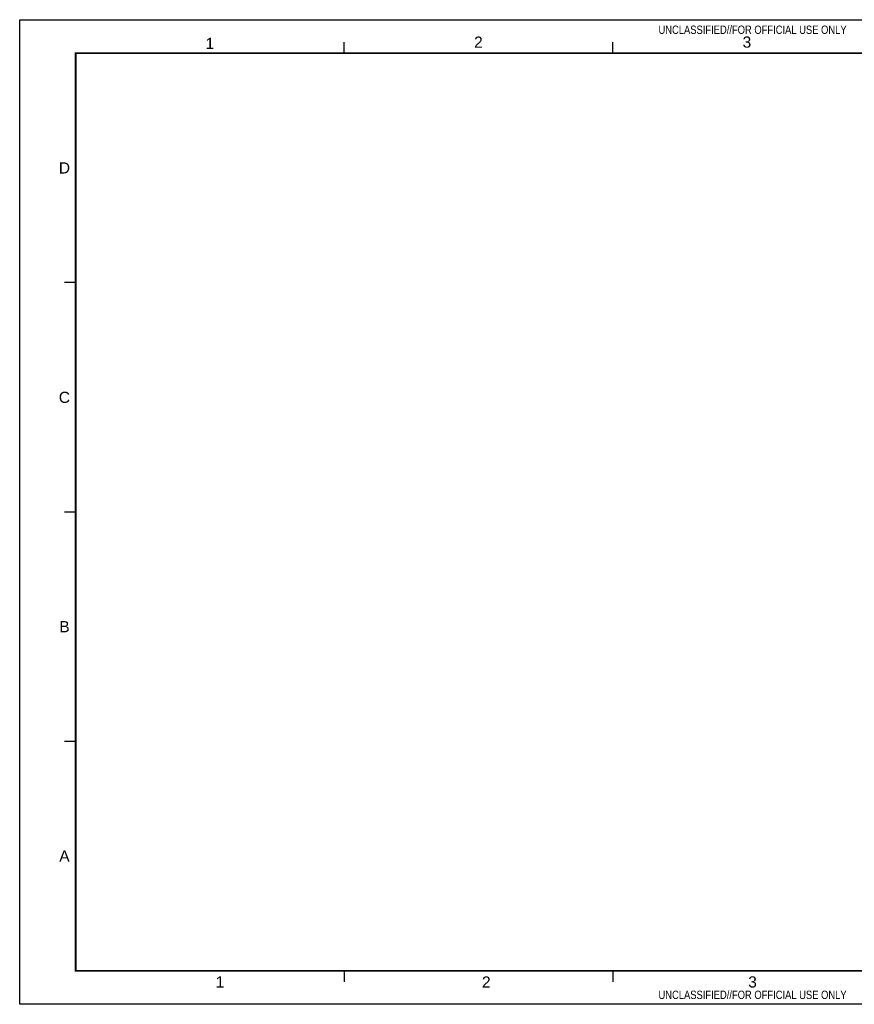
# Model space of a CAD drawing. Header units: inches. Extents: x 0 to 34.1, y 0 to 22.
# Tile 1 of 4: x 0 to 18.6, y 0 to 22. Entities that reach past the tile are written whole.
import ezdxf
from ezdxf.enums import TextEntityAlignment as Align

# ---------------------------------------------------------------- set-up
doc = ezdxf.new("R2010")
doc.units = ezdxf.units.IN
doc.header["$MEASUREMENT"] = 0
doc.layers.add('G-ANNO-SEC-FOUO', color=1, linetype='Continuous', lineweight=0)
doc.layers.add('G-ANNO-TTLB', color=7, linetype='Continuous')
doc.layers.add('G-ANNO-TTLB-NPLT', color=2, linetype='Continuous', plot=False)
doc.styles.add('Text', font='arial.ttf', dxfattribs={"width": 0.8})

# ---------------------------------------------------------------- blocks, each defined once
blk = doc.blocks.new('NFM_SHEET_BORDER')
at = {"layer": 'Defpoints'}
blk.add_point((0, 0), dxfattribs=at)
at = {"layer": 'G-ANNO-TTLB', "color": 173}
for p, q in [((7.25, 21.25), (7.25, 21.499)), ((13.25, 21.25), (13.25, 21.499)), ((1.25, 16.125), (1, 16.125)), ((1.25, 11), (1, 11)), ((1.25, 5.875), (1, 5.875)), ((7.25, 0.75), (7.25, 0.5)), ((13.25, 0.75), (13.25, 0.5))]:
    blk.add_line(p, q, dxfattribs=at)
at = {"layer": 'G-ANNO-TTLB', "color": 6, "const_width": 0.04}
blk.add_lwpolyline([(1.25, 21.25), (33.25, 21.25), (33.25, 0.75), (1.25, 0.75)], close=True, dxfattribs=at)
at = {"layer": 'G-ANNO-TTLB-NPLT'}
blk.add_lwpolyline([(0, 0), (0, 22), (34, 22), (34, 0)], close=True, dxfattribs=at)
at = {"layer": 'G-ANNO-SEC-FOUO', "color": 1, "style": 'Text', "width": 0.8}
for p in [(16.375, 21.625), (16.375, 0.062)]:
    blk.add_text('UNCLASSIFIED//FOR OFFICIAL USE ONLY', height=0.1875, dxfattribs=at).set_placement(p, align=Align.BOTTOM_CENTER)
at = {"layer": 'G-ANNO-TTLB', "color": 132, "style": 'Text'}
for s, p in [('1', (4.25, 21.471)), ('2', (10.25, 21.5)), ('3', (16.25, 21.5)), ('D', (1, 18.688)), ('C', (1, 13.562)), ('B', (1, 8.438)), ('A', (1, 3.312)), ('2', (10.425, 0.5)), ('3', (16.375, 0.5)), ('1', (4.475, 0.5))]:
    blk.add_text(s, height=0.25, dxfattribs=at).set_placement(p, align=Align.MIDDLE)

msp = doc.modelspace()

# ---------------------------------------------------------------- block references
msp.add_blockref('NFM_SHEET_BORDER', (0, 0))

doc.saveas('drawing.dxf')
